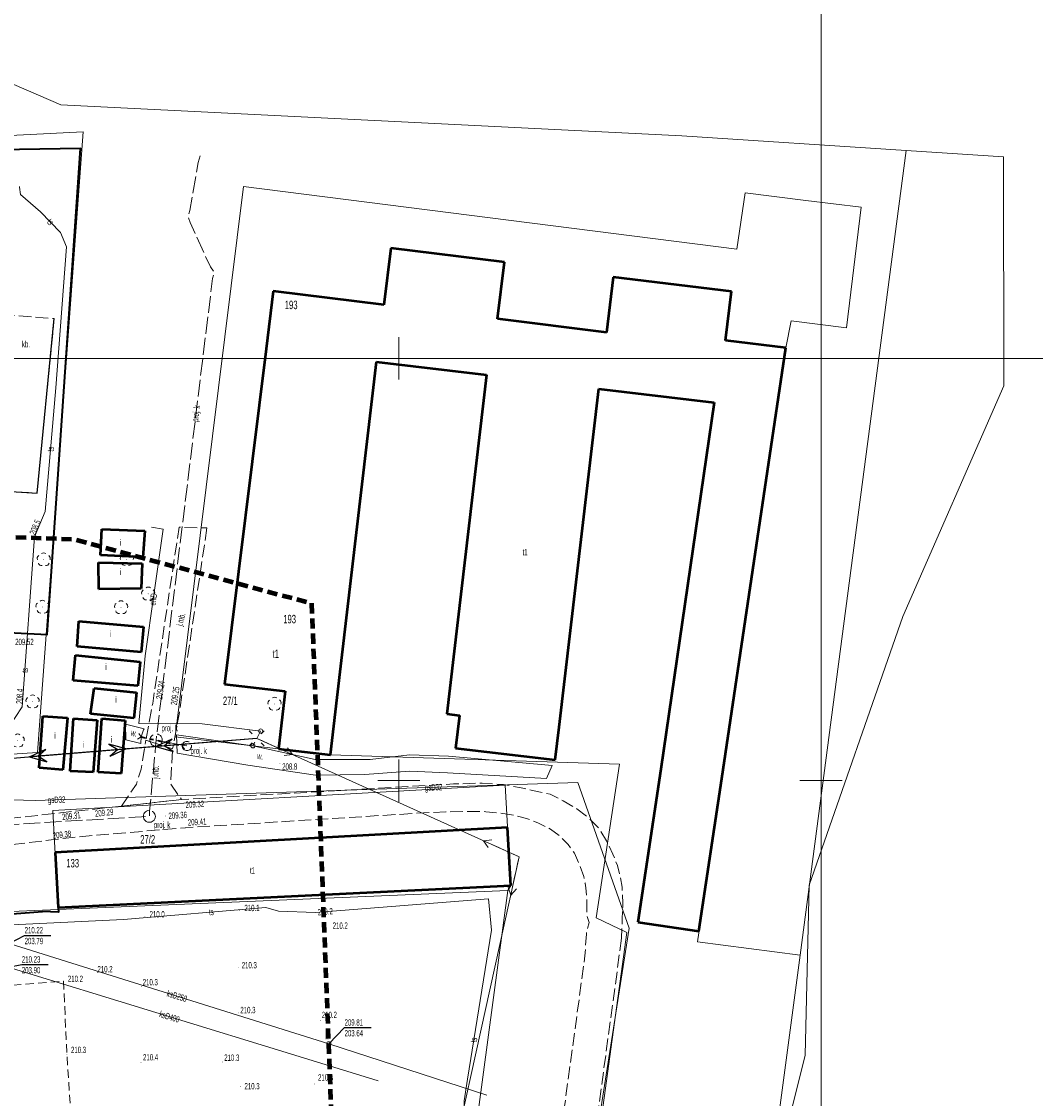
# Model space of a CAD drawing. Header units: metres. Extents: x 7575234 to 29552328, y 2827892 to 11288514.
# Tile 46 of 50: x 7581905 to 7582025, y 5648412 to 5648540. Entities that reach past the tile are written whole.
import ezdxf
from ezdxf.enums import TextEntityAlignment as Align

# ---------------------------------------------------------------- set-up
doc = ezdxf.new("R2010")
doc.units = ezdxf.units.M
for name, pattern in [('1.0_0.5', [1.5, 1, -0.5]), ('1.5_0.5', [2, 1.5, -0.5]), ('219-500', [0]), ('4', [1.8, 1.2, -0.6]), ('egug-500', [0]), ('ib05_500', [1, 0.5, -0.5]), ('mz2.0_0.5', [2.5, 2, -0.5]), ('pe04-500', [0]), ('sm05_500', [1, 0.5, -0.5]), ('suep_wn_500', [0])]:
    doc.linetypes.add(name, pattern=pattern)
for name, color, linetype in [('211-numer działki ewidencyjnej', 7, 'Continuous'), ('218-kontur użytku gruntowego', 7, 'Continuous'), ('219-działka ewidencyjna', 7, 'Continuous'), ('312-budynek ewidencyjny', 7, 'Continuous'), ('312-oznaczenie budynku ewidencyjnego', 7, 'Continuous'), ('312-oznaczenie budynku ewidencyjnego-Atr117', 7, 'Continuous'), ('312-rodzaj budynku i liczba kondygnacji', 7, 'Continuous'), ('drzewo liściaste (punkt)', 7, 'Continuous'), ('jezdnia', 7, 'Continuous'), ('jezdnia-Atr17', 7, 'Continuous'), ('krawężnik', 7, 'Continuous'), ('latarnia na słupie lub maszcie (punkt)', 7, 'Continuous'), ('Obszar opracowania', 7, 'Continuous'), ('obszar utwardzony', 7, 'Continuous'), ('obszar utwardzony-Atr17', 7, 'Continuous'), ('ogrodzenie trwałe', 7, 'Continuous'), ('pikieta naturalna', 7, 'Continuous'), ('pikieta naturalna-Atr2', 7, 'Continuous'), ('pikieta sztuczna', 7, 'Continuous'), ('pikieta sztuczna-Atr2', 7, 'Continuous'), ('plac gier i zabaw', 7, 'Continuous'), ('przepust (linia)', 7, 'Continuous'), ('przepust (linia) - symbol', 7, 'Continuous'), ('przewód elektroenergetyczny (linia)', 7, 'Continuous'), ('przewód elektroenergetyczny (linia)-Atr1', 7, 'Continuous'), ('przewód elektroenergetyczny niskiego napięcia (linia)', 7, 'Continuous'), ('przewód elektroenergetyczny niskiego napięcia (linia) - symbol', 7, 'Continuous'), ('przewód elektroenergetyczny wysokiego napięcia', 7, 'Continuous'), ('przewód gazowy (linia)', 7, 'Continuous'), ('przewód gazowy (linia)-Atr1', 7, 'Continuous'), ('przewód kanalizacyjny', 7, 'Continuous'), ('przewód kanalizacyjny - projektowany lub w budowie (linia) - ob. projektowany', 7, 'Continuous'), ('przewód kanalizacyjny - projektowany lub w budowie (linia) - ob. projektowany-Atr1', 7, 'Continuous'), ('przewód kanalizacyjny-Atr1', 7, 'Continuous'), ('przewód telekomunikacyjny podziemny', 7, 'Continuous'), ('przewód telekomunikacyjny podziemny-Atr1', 7, 'Continuous'), ('punkt o określonej wysokości (sieć kanalizacyjna)', 7, 'Continuous'), ('punkt o określonej wysokości (sieć kanalizacyjna)-Atr2', 7, 'Continuous'), ('punkt o określonej wysokości (sieć kanalizacyjna)-Atr3', 7, 'Continuous'), ('punkt wysokościowy naturalny', 7, 'Continuous'), ('punkt wysokościowy naturalny-Atr2', 7, 'Continuous'), ('punkt wysokościowy sztuczny', 7, 'Continuous'), ('punkt wysokościowy sztuczny-Atr2', 7, 'Continuous'), ('rzędna', 7, 'Continuous'), ('rzędna-Atr2', 7, 'Continuous'), ('rzędna-Atr3', 7, 'Continuous'), ('rów przydrożny (powierzchnia)', 7, 'Continuous'), ('rów przydrożny (powierzchnia)-Atr17', 7, 'Continuous'), ('studzienka okrągła - przewód kanalizacyjny (punkt)', 7, 'Continuous'), ('studzienka okrągła - przewód kanalizacyjny (punkt)-Atr17', 7, 'Continuous'), ('słup łączony (linia)', 7, 'Continuous'), ('słup łączony (linia) - symbol', 7, 'Continuous'), ('urządzenie techniczne projektowane lub w budowie (sieć kanalizacyjna) - powierzchnia - ob. projektowany', 7, 'Continuous'), ('urządzenie techniczne projektowane lub w budowie (sieć kanalizacyjna) - powierzchnia - ob. projektowany-Atr17', 7, 'Continuous'), ('Wstawianie ramki sekcyjnej z opisem', 7, 'Continuous')]:
    doc.layers.add(name, color=color, linetype=linetype)
doc.styles.get("Standard").update_dxf_attribs({"font": 'ARIALN.TTF'})
doc.linetypes.add('902-500', pattern='A,3.75,0,[1,ksztalty.shx,S=0.5,R=0,X=0,Y=0],3.75', length=7.5)

# ---------------------------------------------------------------- blocks, each defined once
blk = doc.blocks.new('OP021')
at = {"linetype": 'Continuous', "lineweight": 13}
h = blk.add_hatch(color=0, dxfattribs=at)
edge = h.paths.add_edge_path()
edge.add_arc((0, 0), 0.05, 0, 360)
at = {"color": 0, "linetype": 'Continuous', "lineweight": 13}
for centre, start, end in [((-0.38, 0.124), 121.308, 202.548), ((0, 0.4), 49.272, 130.728), ((0.38, 0.124), 337.452, 58.692), ((-0.235, -0.324), 193.221, 274.871), ((0.235, -0.324), 265.129, 346.779)]:
    blk.add_arc(centre, 0.4, start, end, dxfattribs=at)
blk = doc.blocks.new('PW01')
at = {"linetype": 'Continuous', "lineweight": 13}
h = blk.add_hatch(color=0, dxfattribs=at)
edge = h.paths.add_edge_path()
edge.add_arc((0, 0), 0.045, 0, 360)
blk = doc.blocks.new('PW02')
at = {"linetype": 'Continuous', "lineweight": 13}
h = blk.add_hatch(color=0, dxfattribs=at)
edge = h.paths.add_edge_path()
edge.add_arc((0, 0), 0.045, 0, 360)
blk = doc.blocks.new('SM011')
at = {"color": 0, "linetype": 'Continuous', "lineweight": 13}
for p, q in [((-0.53, 0.531), (-0.883, 0.884)), ((0.531, 0.531), (0.884, 0.884)), ((-0.53, -0.53), (-0.883, -0.883)), ((0.531, -0.53), (0.884, -0.883))]:
    blk.add_line(p, q, dxfattribs=at)
blk = doc.blocks.new('US15')
at = {"color": 0, "linetype": 'Continuous', "lineweight": 13}
blk.add_circle((0, 0), 0.25, dxfattribs=at)
blk = doc.blocks.new('SM05')
at = {"color": 0, "linetype": 'Continuous', "lineweight": 13}
blk.add_circle((0, 0), 0.25, dxfattribs=at)
blk = doc.blocks.new('PE04')
at = {"color": 0, "linetype": 'Continuous', "lineweight": 13}
for p, q in [((0.65, 0), (0, 0)), ((0.65, 0), (1.65, 0)), ((1.65, 0), (2.65, 0)), ((2.65, 0), (3.65, 0)), ((3.65, 0), (4.65, 0)), ((4.65, 0), (3.784, 0.5)), ((4.65, 0), (3.784, -0.5)), ((4.65, 0), (5, 0))]:
    blk.add_line(p, q, dxfattribs=at)
blk = doc.blocks.new('SUEP3')
at = {"color": 0, "linetype": 'Continuous'}
for p, q in [((0, 0), (12.003, 0)), ((12.003, 0), (10.003, 0.75)), ((10.003, 0.75), (11.003, 0)), ((12.003, 0), (10.003, -0.75)), ((11.003, 0), (10.003, -0.75)), ((12.003, 0), (27.003, 0)), ((27.003, 0), (25.003, 0.75)), ((25.003, 0.75), (26.003, 0)), ((27.003, 0), (25.003, -0.75)), ((26.003, 0), (25.003, -0.75))]:
    blk.add_line(p, q, dxfattribs=at)
blk = doc.blocks.new('IB05')
at = {"color": 0, "linetype": 'Continuous', "lineweight": 13}
for q in [(0.354, 0.354), (0.354, -0.354)]:
    blk.add_line((0, 0), q, dxfattribs=at)

msp = doc.modelspace()

# ---------------------------------------------------------------- linework, layer by layer
at = {"layer": '218-kontur użytku gruntowego', "color": 3, "linetype": 'egug-500', "lineweight": 18, "flags": 128}
for points in [[(7581909.97, 5648530.02), (7581897.34, 5648535.5)], [(7581983.52, 5648526.38), (7581909.97, 5648530.02)], [(7582010.09, 5648524.62), (7581983.52, 5648526.38)], [(7582021.58, 5648523.87), (7582010.09, 5648524.62)], [(7582021.62, 5648496.75), (7582021.58, 5648523.87)], [(7582009.69, 5648469.44), (7582021.62, 5648496.75)], [(7581998.6, 5648437.61), (7582009.69, 5648469.44)], [(7581998.12, 5648417.5), (7581998.6, 5648437.61)], [(7581995.43, 5648406.71), (7581998.12, 5648417.5)]]:
    msp.add_lwpolyline(points, dxfattribs=at)
at = {"layer": '219-działka ewidencyjna', "color": 3, "linetype": '219-500', "lineweight": 18, "flags": 128}
for points in [[(7581909.97, 5648530.02), (7581897.34, 5648535.5)], [(7581983.52, 5648526.38), (7581909.97, 5648530.02)], [(7581912.64, 5648526.82), (7581859.2, 5648524.14)], [(7581912.64, 5648526.82), (7581907.23, 5648453.34)], [(7581983.52, 5648526.38), (7582010.09, 5648524.62)], [(7581997.51, 5648429.31), (7582010.09, 5648524.62)], [(7581931.6, 5648520.35), (7581923.54, 5648455.2)], [(7581990.02, 5648512.94), (7581931.6, 5648520.35)], [(7581990.02, 5648512.94), (7581991.02, 5648519.62)], [(7581998.21, 5648518.72), (7581991.02, 5648519.62)], [(7581998.21, 5648518.72), (7582004.76, 5648517.92)], [(7582002.99, 5648503.62), (7582004.76, 5648517.92)], [(7581996.44, 5648504.44), (7581995.84, 5648501.27)], [(7581996.44, 5648504.44), (7582002.99, 5648503.62)], [(7581995.84, 5648501.27), (7581985.35, 5648430.92)], [(7581935.74, 5648453.78), (7581923.54, 5648455.2)], [(7581907.23, 5648453.34), (7581853.41, 5648449.8)], [(7581941.92, 5648453.05), (7581935.74, 5648453.78)], [(7581941.92, 5648453.05), (7581976.12, 5648451.95)], [(7581973.35, 5648433.76), (7581976.12, 5648451.95)], [(7581962.61, 5648449.45), (7581909.03, 5648446.46)], [(7581962.61, 5648449.45), (7581963.27, 5648437.57)], [(7581909.03, 5648446.46), (7581909.68, 5648434.72)], [(7581963.27, 5648437.57), (7581962.9, 5648436.99)], [(7581909.68, 5648434.72), (7581962.9, 5648436.99)], [(7581962.9, 5648436.99), (7581946.57, 5648314.96)], [(7581844.1, 5648431.93), (7581909.68, 5648434.72)], [(7581977, 5648432.02), (7581973.35, 5648433.76)], [(7581973.93, 5648409.54), (7581977, 5648432.02)], [(7581997.51, 5648429.31), (7581985.35, 5648430.92)], [(7581994.54, 5648406.82), (7581997.51, 5648429.31)]]:
    msp.add_lwpolyline(points, dxfattribs=at)
at = {"layer": '312-budynek ewidencyjny', "color": 7, "linetype": 'Continuous', "lineweight": 50, "flags": 128}
for points in [[(7581949.07, 5648513.05), (7581948.24, 5648506.35)], [(7581962.51, 5648511.39), (7581949.07, 5648513.05)], [(7581961.69, 5648504.68), (7581962.51, 5648511.39)], [(7581975.4, 5648509.64), (7581974.6, 5648503.09)], [(7581989.4, 5648507.92), (7581975.4, 5648509.64)], [(7581935.13, 5648507.97), (7581934.29, 5648501.12)], [(7581948.24, 5648506.35), (7581935.13, 5648507.97)], [(7581988.68, 5648502.11), (7581989.4, 5648507.92)], [(7581974.6, 5648503.09), (7581961.69, 5648504.68)], [(7581995.84, 5648501.27), (7581988.68, 5648502.11)], [(7581991.91, 5648474.95), (7581995.84, 5648501.27)], [(7581934.29, 5648501.12), (7581929.38, 5648461.42)], [(7581942.71, 5648459.86), (7581947.37, 5648499.6)], [(7581947.37, 5648499.6), (7581960.38, 5648498.07)], [(7581960.38, 5648498.07), (7581955.68, 5648457.89)], [(7581968.99, 5648456.34), (7581973.67, 5648496.39)], [(7581973.67, 5648496.39), (7581987.33, 5648494.79)], [(7581987.33, 5648494.79), (7581981.02, 5648451.34)], [(7581914.69, 5648476.71), (7581914.84, 5648479.79)], [(7581914.84, 5648479.79), (7581919.92, 5648479.58)], [(7581919.92, 5648479.58), (7581919.71, 5648476.45)], [(7581914.43, 5648475.82), (7581919.61, 5648475.72)], [(7581914.47, 5648472.69), (7581914.43, 5648475.82)], [(7581919.71, 5648476.45), (7581914.69, 5648476.71)], [(7581919.61, 5648475.72), (7581919.5, 5648472.75)], [(7581988.24, 5648450.26), (7581991.91, 5648474.95)], [(7581919.5, 5648472.75), (7581914.47, 5648472.69)], [(7581911.92, 5648465.89), (7581912.12, 5648468.88)], [(7581912.12, 5648468.88), (7581919.76, 5648468.21)], [(7581919.76, 5648468.21), (7581919.5, 5648465.22)], [(7581919.5, 5648465.22), (7581911.92, 5648465.89)], [(7581911.43, 5648461.85), (7581911.73, 5648464.84)], [(7581911.73, 5648464.84), (7581919.37, 5648464.08)], [(7581919.37, 5648464.08), (7581919.09, 5648461.21)], [(7581919.09, 5648461.21), (7581911.43, 5648461.85)], [(7581913.48, 5648457.92), (7581913.93, 5648460.96)], [(7581913.93, 5648460.96), (7581918.95, 5648460.45)], [(7581929.38, 5648461.42), (7581936.53, 5648460.58)], [(7581936.53, 5648460.58), (7581935.74, 5648453.78)], [(7581918.95, 5648460.45), (7581918.63, 5648457.39)], [(7581941.92, 5648453.05), (7581942.71, 5648459.86)], [(7581918.63, 5648457.39), (7581913.48, 5648457.92)], [(7581907.41, 5648451.52), (7581907.86, 5648457.65)], [(7581907.86, 5648457.65), (7581910.76, 5648457.42)], [(7581910.76, 5648457.42), (7581910.24, 5648451.26)], [(7581911.08, 5648451.13), (7581911.47, 5648457.36)], [(7581911.47, 5648457.36), (7581914.27, 5648457.17)], [(7581914.27, 5648457.17), (7581913.82, 5648450.98)], [(7581914.4, 5648451.01), (7581914.82, 5648457.36)], [(7581914.82, 5648457.36), (7581917.6, 5648457.12)], [(7581917.6, 5648457.12), (7581917.11, 5648450.83)], [(7581955.68, 5648457.89), (7581957.17, 5648457.71)], [(7581957.17, 5648457.71), (7581956.71, 5648453.84)], [(7581968.53, 5648452.45), (7581968.99, 5648456.34)], [(7581935.74, 5648453.78), (7581941.92, 5648453.05)], [(7581956.71, 5648453.84), (7581968.53, 5648452.45)], [(7581910.24, 5648451.26), (7581907.41, 5648451.52)], [(7581913.82, 5648450.98), (7581911.08, 5648451.13)], [(7581917.11, 5648450.83), (7581914.4, 5648451.01)], [(7581981.02, 5648451.34), (7581978.32, 5648433.23)], [(7581985.54, 5648432.16), (7581988.24, 5648450.26)], [(7581962.88, 5648444.46), (7581909.31, 5648441.47)], [(7581963.27, 5648437.57), (7581962.88, 5648444.46)], [(7581909.31, 5648441.47), (7581909.67, 5648434.98)], [(7581909.67, 5648434.98), (7581963.27, 5648437.57)], [(7581978.32, 5648433.23), (7581985.54, 5648432.16)]]:
    msp.add_lwpolyline(points, dxfattribs=at)
at = {"layer": 'jezdnia', "color": 7, "linetype": '1.5_0.5', "lineweight": 18, "flags": 128}
for points in [[(7581927.29, 5648479.92), (7581924.02, 5648458.07), (7581923.22, 5648453.75), (7581920.05, 5648454.79), (7581920.86, 5648459.13), (7581923.99, 5648480.01)], [(7581917.16, 5648446.97), (7581918.93, 5648449.57), (7581919.48, 5648451.37), (7581920.05, 5648454.79), (7581923.22, 5648453.75), (7581923, 5648449.56), (7581924.28, 5648447.76)], [(7581976.38, 5648431.33), (7581969.84, 5648383.16), (7581964.28, 5648342.33), (7581964.03, 5648340.78), (7581963.7, 5648338.55), (7581963.33, 5648336.94), (7581962.85, 5648335.6), (7581962.35, 5648334.28), (7581961.77, 5648333.02), (7581961.12, 5648331.73), (7581960.48, 5648330.52), (7581959.65, 5648329.09), (7581958.96, 5648328.17), (7581958.24, 5648327.16), (7581957.33, 5648325.94), (7581956.36, 5648324.78), (7581955.54, 5648323.71), (7581954.87, 5648322.84), (7581954.32, 5648322.12), (7581953.83, 5648321.36), (7581953.29, 5648320.64), (7581952.77, 5648319.77), (7581952.28, 5648318.82), (7581951.65, 5648317.38), (7581948.01, 5648318.74), (7581948.88, 5648320.89), (7581949.79, 5648322.44), (7581950.86, 5648324.06), (7581952.67, 5648326.67), (7581954.29, 5648328.67), (7581955.75, 5648330.71), (7581956.95, 5648332.45), (7581957.65, 5648333.63), (7581958.79, 5648336.15), (7581959.15, 5648337.15), (7581959.37, 5648338.04), (7581959.59, 5648338.88), (7581959.72, 5648339.69), (7581959.96, 5648341.01), (7581965.85, 5648383.67), (7581972.04, 5648429.23), (7581972.21, 5648431.8), (7581972.26, 5648432.26), (7581972.53, 5648433.19), (7581972.26, 5648434.06), (7581972.27, 5648435.84), (7581972.15, 5648437.3), (7581972.05, 5648437.86), (7581971.89, 5648438.63), (7581971.38, 5648440.09), (7581970.79, 5648441.39), (7581970.06, 5648442.45), (7581969.17, 5648443.34), (7581967.98, 5648444.26), (7581966.48, 5648444.98), (7581965.13, 5648445.52), (7581963.74, 5648445.89), (7581961.99, 5648446.16), (7581960.3, 5648446.32), (7581958.13, 5648446.35), (7581955.58, 5648446.29), (7581952.94, 5648446.18), (7581924.73, 5648444.42), (7581912.58, 5648443.39), (7581908.83, 5648442.98), (7581899.28, 5648441.8), (7581895.99, 5648441.36), (7581882.89, 5648439.59), (7581877.85, 5648438.83), (7581870.08, 5648437.37), (7581864.42, 5648435.91), (7581861, 5648435.09), (7581857.66, 5648434.32), (7581855.54, 5648434.2), (7581853.04, 5648432.93), (7581852.2, 5648432.86), (7581849.49, 5648433.03), (7581847.37, 5648434.38), (7581844.67, 5648435.02), (7581847.98, 5648436.96), (7581850.87, 5648438.9), (7581852.32, 5648440.56), (7581853.16, 5648442.31), (7581853.66, 5648444.99), (7581854.06, 5648448.13), (7581859.7, 5648448.55), (7581868.61, 5648447.79), (7581869.23, 5648444.58), (7581869.89, 5648440.7), (7581873.16, 5648441.21), (7581879.21, 5648442.26), (7581893.67, 5648444.17), (7581899.88, 5648445.06), (7581909.94, 5648446.18), (7581917.16, 5648446.97), (7581924.28, 5648447.76), (7581956.46, 5648449.6), (7581959.89, 5648449.7), (7581962.38, 5648449.53), (7581964.47, 5648449.15), (7581966.38, 5648448.72), (7581967.94, 5648448.38), (7581969.45, 5648447.59), (7581971.09, 5648446.67), (7581972.52, 5648445.54), (7581973.68, 5648444.37), (7581974.59, 5648442.88), (7581975.36, 5648441.27), (7581975.88, 5648439.96), (7581976.2, 5648438.75), (7581976.43, 5648437.37), (7581976.54, 5648435.47), (7581976.45, 5648433.64)]]:
    msp.add_lwpolyline(points, close=True, dxfattribs=at)
at = {"layer": 'krawężnik', "color": 7, "linetype": 'Continuous', "lineweight": 25, "flags": 128}
msp.add_lwpolyline([(7581895.41, 5648484.79), (7581907.17, 5648484.04), (7581909.2, 5648504.72)], dxfattribs=at)
at = {"layer": 'Obszar opracowania', "color": 132, "linetype": '4', "lineweight": 200, "flags": 128}
msp.add_lwpolyline([(7581939.67, 5648471), (7581942.98, 5648384.88), (7581943.37, 5648374.43), (7581821.23, 5648356.38), (7581809.75, 5648391.67), (7581795.38, 5648455.75), (7581838.4, 5648481.23), (7581911.52, 5648478.59)], close=True, dxfattribs=at)
at = {"layer": 'obszar utwardzony', "color": 7, "linetype": '1.5_0.5', "lineweight": 18, "flags": 128}
msp.add_lwpolyline([(7581880.87, 5648512.8), (7581880.52, 5648507.91), (7581881.41, 5648506.78), (7581883.44, 5648506.63), (7581907.89, 5648504.82), (7581909.2, 5648504.72), (7581907.17, 5648484.04), (7581895.41, 5648484.79), (7581883.41, 5648485.7), (7581869.2, 5648486.79), (7581867.26, 5648486.15), (7581866.56, 5648485.47), (7581866.11, 5648484.4), (7581864.77, 5648466.44), (7581864.88, 5648465.3), (7581865.18, 5648464.25), (7581865.72, 5648463.18), (7581866.61, 5648462.25), (7581867.62, 5648461.52), (7581868.45, 5648461.19), (7581869.55, 5648460.98), (7581869.85, 5648466.02), (7581894.56, 5648464.14), (7581894.3, 5648459.23), (7581899.44, 5648458.84), (7581898.96, 5648454.29), (7581891.15, 5648453.83), (7581869.08, 5648455.45), (7581868.07, 5648455.28), (7581867.19, 5648454.78), (7581866.39, 5648453.79), (7581866.18, 5648453.07), (7581866.11, 5648452.28), (7581866.25, 5648451.25), (7581866.59, 5648450.29), (7581867.07, 5648449.43), (7581867.69, 5648448.62), (7581868.61, 5648447.79), (7581859.7, 5648448.55), (7581860.62, 5648449.71), (7581860.95, 5648450.5), (7581861.1, 5648451.21), (7581859.6, 5648463.56), (7581859.56, 5648464.49), (7581859.68, 5648466.92), (7581859.81, 5648469.03), (7581862.29, 5648500.41), (7581862.19, 5648501.23), (7581861.79, 5648501.76), (7581861.33, 5648502), (7581860.5, 5648502.15), (7581859.43, 5648502.04), (7581857.92, 5648501.39), (7581856.04, 5648499.21), (7581857.18, 5648513.61), (7581858.32, 5648511.08), (7581859.9, 5648509.19), (7581860.88, 5648508.33), (7581861.78, 5648508.27), (7581862.41, 5648508.53), (7581862.92, 5648509.01), (7581863.37, 5648514.08)], close=True, dxfattribs=at)
at = {"layer": 'ogrodzenie trwałe', "color": 7, "linetype": '902-500', "lineweight": 35, "flags": 128}
for points in [[(7581903, 5648467.57), (7581908.35, 5648467.32), (7581912.3, 5648524.88), (7581859.28, 5648523.98), (7581858.42, 5648513.48), (7581860.03, 5648511.47), (7581859.81, 5648508.46)], [(7581909.67, 5648434.98), (7581909.7, 5648434.4), (7581907.82, 5648434.48)], [(7581840.78, 5648430.46), (7581842.1, 5648431), (7581851.32, 5648431.86), (7581863.41, 5648432.36), (7581869.35, 5648432.65), (7581882.97, 5648433.18), (7581891.81, 5648433.29), (7581907.82, 5648434.48)]]:
    msp.add_lwpolyline(points, dxfattribs=at)
at = {"layer": 'plac gier i zabaw', "color": 7, "linetype": '1.0_0.5', "lineweight": 18, "flags": 128}
msp.add_lwpolyline([(7581890.85, 5648424.59), (7581900.02, 5648425.46), (7581910.31, 5648426.24), (7581910.7, 5648417.57), (7581911.64, 5648403.65), (7581892.66, 5648402.44), (7581891.67, 5648410.82), (7581891.07, 5648422.17)], close=True, dxfattribs=at)
at = {"layer": 'przepust (linia)', "color": 7, "linetype": 'ib05_500', "lineweight": 35, "flags": 128}
msp.add_lwpolyline([(7581919.5, 5648455.17), (7581924.37, 5648454.13)], dxfattribs=at)
at = {"layer": 'przewód elektroenergetyczny (linia)', "color": 1, "linetype": 'Continuous', "lineweight": 18, "flags": 128}
msp.add_lwpolyline([(7581920.73, 5648480.03), (7581922.09, 5648479.79), (7581919.97, 5648464.77), (7581919.22, 5648456.77), (7581926.7, 5648456.73), (7581933.64, 5648455.87), (7581933.18, 5648455)], dxfattribs=at)
at = {"layer": 'przewód elektroenergetyczny niskiego napięcia (linia)', "color": 1, "linetype": 'pe04-500', "lineweight": 18, "flags": 128}
for points in [[(7581964.25, 5648440.97), (7581933.18, 5648455)], [(7581933.18, 5648455), (7581964.25, 5648440.97)], [(7581956.26, 5648404.8), (7581964.25, 5648440.97)]]:
    msp.add_lwpolyline(points, dxfattribs=at)
at = {"layer": 'przewód elektroenergetyczny wysokiego napięcia', "color": 1, "linetype": 'suep_wn_500', "lineweight": 18, "flags": 128}
msp.add_lwpolyline([(7581933.18, 5648455), (7581890.81, 5648451.56)], dxfattribs=at)
at = {"layer": 'przewód gazowy (linia)', "color": 40, "linetype": 'Continuous', "lineweight": 18, "flags": 128}
msp.add_lwpolyline([(7581969.57, 5648383.41), (7581977.29, 5648432.52), (7581971.19, 5648449.77), (7581906.94, 5648447.65), (7581899.93, 5648447.86)], dxfattribs=at)
at = {"layer": 'przewód kanalizacyjny', "color": 34, "linetype": 'Continuous', "lineweight": 18, "flags": 128}
for points in [[(7581864.65, 5648440.03), (7581903.75, 5648427.89), (7581938.71, 5648417.15), (7581947.55, 5648414.43)], [(7581892.15, 5648434.12), (7581903.85, 5648430.72), (7581941.71, 5648418.83), (7581960.41, 5648412.73)]]:
    msp.add_lwpolyline(points, dxfattribs=at)
at = {"layer": 'przewód kanalizacyjny - projektowany lub w budowie (linia) - ob. projektowany', "color": 34, "linetype": 'mz2.0_0.5', "lineweight": 18, "flags": 128}
for points in [[(7581926.48, 5648524), (7581926.24, 5648523.22), (7581925.25, 5648517.53), (7581925.05, 5648516.78), (7581925.29, 5648516.1), (7581927.69, 5648510.83), (7581928.13, 5648510.23), (7581927.95, 5648509.48), (7581921.35, 5648455.53), (7581921.27, 5648454.79), (7581921.21, 5648454.09), (7581920.49, 5648446.37), (7581920.47, 5648445.76), (7581919.54, 5648445.71), (7581883.14, 5648443.56), (7581882.38, 5648443.41), (7581881.68, 5648443.28), (7581841.41, 5648437.51), (7581840.67, 5648437.35)], [(7581924.91, 5648454.1), (7581924.37, 5648454.21), (7581922.04, 5648454.67), (7581921.27, 5648454.79)]]:
    msp.add_lwpolyline(points, dxfattribs=at)
at = {"layer": 'przewód telekomunikacyjny podziemny', "color": 30, "linetype": 'Continuous', "lineweight": 18, "flags": 128}
for points in [[(7581905.09, 5648520.35), (7581905.1, 5648520.28), (7581905.19, 5648519.42), (7581907.58, 5648517.37), (7581909.96, 5648514.92), (7581910.67, 5648513.23), (7581909.39, 5648496.5), (7581908.14, 5648481.87), (7581906.85, 5648478.87), (7581905.41, 5648458.74), (7581902.93, 5648454.95), (7581900.55, 5648454.13), (7581889.66, 5648453.4), (7581889.24, 5648453.23)], [(7581891.77, 5648432.31), (7581917.41, 5648433.54), (7581934.24, 5648434.98), (7581935.76, 5648434.55), (7581940.13, 5648434.39), (7581960.61, 5648435.98), (7581960.96, 5648432.3), (7581958.14, 5648414.63), (7581957.74, 5648412.09), (7581957.78, 5648404.25), (7581955.94, 5648395.71), (7581953.54, 5648378.78), (7581950.74, 5648368.42), (7581949.07, 5648347.48), (7581946.71, 5648338.27), (7581946.57, 5648337.73), (7581943.94, 5648322.63), (7581934.41, 5648322.64), (7581907.68, 5648321.57), (7581863.33, 5648320.48)]]:
    msp.add_lwpolyline(points, dxfattribs=at)
at = {"layer": 'punkt o określonej wysokości (sieć kanalizacyjna)-Atr2', "color": 34, "flags": 128}
msp.add_lwpolyline([(7581941.71, 5648418.83), (7581943.58, 5648420.75), (7581946.721, 5648420.75)], dxfattribs=at)
at = {"layer": 'rzędna-Atr2', "color": 34, "flags": 128}
for points in [[(7581903.85, 5648430.72), (7581905.7, 5648431.67), (7581908.809, 5648431.67)], [(7581903.75, 5648427.89), (7581905.37, 5648428.22), (7581908.474, 5648428.22)]]:
    msp.add_lwpolyline(points, dxfattribs=at)
at = {"layer": 'rów przydrożny (powierzchnia)', "color": 7, "linetype": 'Continuous', "lineweight": 18, "flags": 128}
for points in [[(7581919.47, 5648454.38), (7581917.68, 5648454.82), (7581917.66, 5648456.68), (7581919.85, 5648456.15), (7581919.78, 5648456), (7581919.5, 5648455.17)], [(7581967.5, 5648450.24), (7581955.77, 5648450.93), (7581951.25, 5648451.11), (7581945.99, 5648450.72), (7581940.12, 5648450.65), (7581932.14, 5648451.83), (7581923.76, 5648453.26), (7581923.68, 5648455.44), (7581924.24, 5648455.33), (7581932.72, 5648454.12), (7581940.11, 5648452.5), (7581946.62, 5648452.5), (7581951.26, 5648453.05), (7581955.88, 5648452.89), (7581968.17, 5648451.8)]]:
    msp.add_lwpolyline(points, close=True, dxfattribs=at)
at = {"layer": 'słup łączony (linia)', "color": 7, "linetype": 'sm05_500', "lineweight": 18, "flags": 128}
msp.add_lwpolyline([(7581932.72, 5648454.12), (7581933.64, 5648455.87)], dxfattribs=at)
at = {"layer": 'urządzenie techniczne projektowane lub w budowie (sieć kanalizacyjna) - powierzchnia - ob. projektowany', "color": 34, "linetype": 'mz2.0_0.5', "lineweight": 18, "flags": 128}
for points in [[(7581921.34, 5648454.06), (7581921.19, 5648454.06), (7581921.04, 5648454.09), (7581920.9, 5648454.16), (7581920.77, 5648454.25), (7581920.67, 5648454.36), (7581920.6, 5648454.5), (7581920.55, 5648454.64), (7581920.54, 5648454.8), (7581920.55, 5648454.95), (7581920.6, 5648455.09), (7581920.68, 5648455.23), (7581920.78, 5648455.34), (7581920.91, 5648455.43), (7581921.05, 5648455.49), (7581921.2, 5648455.52), (7581921.35, 5648455.52), (7581921.5, 5648455.49), (7581921.64, 5648455.42), (7581921.77, 5648455.33), (7581921.87, 5648455.22), (7581921.94, 5648455.08), (7581921.99, 5648454.94), (7581922, 5648454.78), (7581921.99, 5648454.63), (7581921.94, 5648454.49), (7581921.86, 5648454.35), (7581921.76, 5648454.24), (7581921.63, 5648454.15), (7581921.49, 5648454.09)], [(7581924.92, 5648453.55), (7581924.81, 5648453.56), (7581924.7, 5648453.59), (7581924.59, 5648453.65), (7581924.51, 5648453.72), (7581924.44, 5648453.82), (7581924.39, 5648453.92), (7581924.36, 5648454.03), (7581924.36, 5648454.15), (7581924.38, 5648454.26), (7581924.43, 5648454.37), (7581924.49, 5648454.46), (7581924.58, 5648454.54), (7581924.68, 5648454.6), (7581924.79, 5648454.64), (7581924.9, 5648454.65), (7581925.01, 5648454.64), (7581925.12, 5648454.61), (7581925.23, 5648454.55), (7581925.31, 5648454.48), (7581925.38, 5648454.38), (7581925.43, 5648454.28), (7581925.46, 5648454.17), (7581925.46, 5648454.05), (7581925.44, 5648453.94), (7581925.39, 5648453.83), (7581925.33, 5648453.74), (7581925.24, 5648453.66), (7581925.14, 5648453.6), (7581925.03, 5648453.56)], [(7581920.38, 5648445.06), (7581920.24, 5648445.09), (7581920.1, 5648445.16), (7581919.99, 5648445.25), (7581919.89, 5648445.36), (7581919.82, 5648445.49), (7581919.78, 5648445.63), (7581919.76, 5648445.78), (7581919.78, 5648445.92), (7581919.83, 5648446.06), (7581919.91, 5648446.19), (7581920.01, 5648446.3), (7581920.13, 5648446.38), (7581920.27, 5648446.44), (7581920.41, 5648446.46), (7581920.56, 5648446.46), (7581920.7, 5648446.43), (7581920.84, 5648446.36), (7581920.95, 5648446.27), (7581921.05, 5648446.16), (7581921.12, 5648446.03), (7581921.16, 5648445.89), (7581921.18, 5648445.74), (7581921.16, 5648445.6), (7581921.11, 5648445.46), (7581921.03, 5648445.33), (7581920.93, 5648445.22), (7581920.81, 5648445.14), (7581920.67, 5648445.08), (7581920.53, 5648445.06)]]:
    msp.add_lwpolyline(points, close=True, dxfattribs=at)
at = {"layer": 'Wstawianie ramki sekcyjnej z opisem', "color": 7, "linetype": 'Continuous', "lineweight": 13, "flags": 128}
for points in [[(7581600, 5648500), (7582000, 5648500), (7582000, 5648750), (7581600, 5648750)], [(7582000, 5648500), (7582400, 5648500), (7582400, 5648750), (7582000, 5648750)], [(7581600, 5648250), (7582000, 5648250), (7582000, 5648500), (7581600, 5648500)], [(7582000, 5648250), (7582400, 5648250), (7582400, 5648500), (7582000, 5648500)]]:
    msp.add_lwpolyline(points, close=True, dxfattribs=at)
for points in [[(7581950, 5648500), (7581950, 5648502.5)], [(7581950, 5648497.5), (7581950, 5648502.5)], [(7582000, 5648500), (7582000, 5648502.5)], [(7582000, 5648500), (7582000, 5648502.5)], [(7581947.5, 5648500), (7581952.5, 5648500)], [(7581947.5, 5648500), (7581952.5, 5648500)], [(7581947.5, 5648500), (7581952.5, 5648500)], [(7581950, 5648497.5), (7581950, 5648500)], [(7581997.5, 5648500), (7582000, 5648500)], [(7581997.5, 5648500), (7582000, 5648500)], [(7582000, 5648497.5), (7582000, 5648500)], [(7582000, 5648500), (7582002.5, 5648500)], [(7582000, 5648497.5), (7582000, 5648500)], [(7582000, 5648500), (7582002.5, 5648500)], [(7581950, 5648447.5), (7581950, 5648452.5)], [(7581950, 5648447.5), (7581950, 5648452.5)], [(7582000, 5648447.5), (7582000, 5648452.5)], [(7582000, 5648447.5), (7582000, 5648452.5)], [(7581947.5, 5648450), (7581952.5, 5648450)], [(7581947.5, 5648450), (7581952.5, 5648450)], [(7581997.5, 5648450), (7582000, 5648450)], [(7582000, 5648450), (7582002.5, 5648450)]]:
    msp.add_lwpolyline(points, dxfattribs=at)

# ---------------------------------------------------------------- block references
at = {"layer": 'drzewo liściaste (punkt)', "color": 94, "linetype": 'Continuous', "lineweight": 13, "rotation": 0.06699999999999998}
for p in [(7581917.79, 5648476.21), (7581917.12, 5648470.51), (7581935.29, 5648459.08)]:
    msp.add_blockref('OP021', p, dxfattribs=at)
at = {"layer": 'drzewo liściaste (punkt)', "color": 94, "linetype": 'Continuous', "lineweight": 13}
for p in [(7581907.96, 5648476.18), (7581920.33, 5648472.12), (7581907.81, 5648470.56), (7581906.64, 5648459.36), (7581904.88, 5648454.73)]:
    msp.add_blockref('OP021', p, dxfattribs=at)
at = {"layer": 'latarnia na słupie lub maszcie (punkt)', "color": 7, "linetype": 'Continuous', "lineweight": 18}
msp.add_blockref('SM011', (7581933.18, 5648455), dxfattribs=at)
at = {"layer": 'pikieta naturalna', "color": 7, "linetype": 'Continuous', "lineweight": 13}
for p in [(7581919.94, 5648433.94), (7581931.11, 5648434.59), (7581941.41, 5648432.13), (7581931.02, 5648427.85), (7581910.31, 5648426.24), (7581919.54, 5648425.63), (7581930.99, 5648422.49), (7581940.72, 5648421.58), (7581910.7, 5648417.57), (7581919.48, 5648416.58), (7581931.27, 5648413.8), (7581940.04, 5648414.06)]:
    msp.add_blockref('PW01', p, dxfattribs=at)
at = {"layer": 'pikieta sztuczna', "color": 7, "linetype": 'Continuous', "lineweight": 13}
for p in [(7581924.28, 5648447.76), (7581917.16, 5648446.97), (7581909.94, 5648446.18), (7581924.73, 5648444.42), (7581908.83, 5648442.98)]:
    msp.add_blockref('PW01', p, dxfattribs=at)
at = {"layer": 'przepust (linia) - symbol', "color": 7, "linetype": 'Continuous', "lineweight": 35}
for p, rotation in [((7581919.5, 5648455.17), 167.9450000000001), ((7581924.37, 5648454.13), 347.9450000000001)]:
    msp.add_blockref('IB05', p, dxfattribs=dict(at, rotation=rotation))
at = {"layer": 'przewód elektroenergetyczny niskiego napięcia (linia) - symbol', "color": 1, "linetype": 'Continuous', "lineweight": 18}
for p, rotation in [((7581933.18, 5648455), 335.6979999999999), ((7581964.25, 5648440.97), 155.698), ((7581964.25, 5648440.97), 257.543)]:
    msp.add_blockref('PE04', p, dxfattribs=dict(at, rotation=rotation))
at = {"layer": 'przewód elektroenergetyczny wysokiego napięcia', "color": 1, "linetype": 'Continuous', "lineweight": 18}
for p, rotation in [((7581933.18, 5648455), 184.6419999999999), ((7581890.81, 5648451.56), 4.642)]:
    msp.add_blockref('SUEP3', p, dxfattribs=dict(at, rotation=rotation))
at = {"layer": 'punkt o określonej wysokości (sieć kanalizacyjna)', "color": 34, "linetype": 'Continuous', "lineweight": 13}
msp.add_blockref('PW01', (7581941.71, 5648418.83), dxfattribs=at)
at = {"layer": 'punkt wysokościowy naturalny', "color": 7, "linetype": 'Continuous', "lineweight": 13}
for p in [(7581935.93, 5648451.99), (7581914.32, 5648427.29), (7581929.14, 5648416.66)]:
    msp.add_blockref('PW01', p, dxfattribs=at)
at = {"layer": 'punkt wysokościowy sztuczny', "color": 7, "linetype": 'Continuous', "lineweight": 13}
for p in [(7581920.86, 5648459.13), (7581924.02, 5648458.07), (7581922.39, 5648445.81)]:
    msp.add_blockref('PW02', p, dxfattribs=at)
at = {"layer": 'rzędna', "color": 30, "linetype": 'Continuous', "lineweight": 18}
for p in [(7581906.85, 5648478.87), (7581905.41, 5648458.74), (7581940.13, 5648434.39)]:
    msp.add_blockref('PW01', p, dxfattribs=at)
at = {"layer": 'studzienka okrągła - przewód kanalizacyjny (punkt)', "color": 34, "linetype": 'Continuous', "lineweight": 18, "rotation": 0.06699999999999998}
msp.add_blockref('US15', (7581941.71, 5648418.83), dxfattribs=at)
at = {"layer": 'słup łączony (linia) - symbol', "color": 7, "linetype": 'Continuous', "lineweight": 18}
for p in [(7581933.64, 5648455.87), (7581932.72, 5648454.12)]:
    msp.add_blockref('SM05', p, dxfattribs=at)

# ---------------------------------------------------------------- texts
at = {"layer": '211-numer działki ewidencyjnej', "color": 3, "linetype": 'Continuous', "lineweight": 18, "width": 0.79}
for s, p in [('27/1', (7581929.17, 5648458.95)), ('27/2', (7581919.39, 5648442.54))]:
    msp.add_text(s, height=1, dxfattribs=at).set_placement(p)
at = {"layer": '312-oznaczenie budynku ewidencyjnego', "color": 7, "linetype": 'Continuous', "lineweight": 18, "width": 0.79}
for s, p in [('193', (7581936.5, 5648505.84)), ('193', (7581936.32, 5648468.63)), ('133', (7581910.63, 5648439.72))]:
    msp.add_text(s, height=1, dxfattribs=at).set_placement(p)
at = {"layer": '312-oznaczenie budynku ewidencyjnego-Atr117', "color": 7, "width": 0.667}
msp.add_text('i', height=0.75, dxfattribs=at).set_placement((7581916.98, 5648477.82))
for s, p in [('t1', (7581964.95, 5648477.05)), ('i', (7581917.03, 5648474.72)), ('i', (7581915.82, 5648467.37)), ('i', (7581915.34, 5648463.48)), ('i', (7581916.52, 5648459.62)), ('i', (7581909.29, 5648455.35)), ('i', (7581912.63, 5648454.27)), ('i', (7581916, 5648454.86)), ('t1', (7581932.68, 5648439.35))]:
    msp.add_text(s, height=0.75, dxfattribs=at).set_placement(p, align=Align.MIDDLE_CENTER)
at = {"layer": '312-rodzaj budynku i liczba kondygnacji', "color": 7, "linetype": 'Continuous', "lineweight": 18, "width": 0.79}
msp.add_text('t1', height=1, dxfattribs=at).set_placement((7581935.43, 5648465.02), align=Align.MIDDLE_CENTER)
at = {"layer": 'jezdnia-Atr17', "color": 7, "width": 0.667}
for rotation, p in [(75.232, (7581924.36, 5648468.25)), (86.994, (7581921.53, 5648450.21))]:
    msp.add_text('j.mb.', height=0.75, rotation=rotation, dxfattribs=at).set_placement(p)
at = {"layer": 'obszar utwardzony-Atr17', "color": 7, "width": 0.667}
msp.add_text('kb.', height=0.75, dxfattribs=at).set_placement((7581905.38, 5648501.31))
at = {"layer": 'pikieta naturalna-Atr2', "color": 7, "width": 0.667}
for s, p in [('210.1', (7581931.72, 5648434.54)), ('210.0', (7581920.49, 5648433.79)), ('210.2', (7581942.17, 5648432.45)), ('210.3', (7581931.4, 5648427.77)), ('210.2', (7581910.82, 5648426.15)), ('210.3', (7581919.68, 5648425.75)), ('210.3', (7581931.24, 5648422.45)), ('210.2', (7581940.88, 5648421.87)), ('210.3', (7581911.19, 5648417.73)), ('210.4', (7581919.72, 5648416.86)), ('210.3', (7581940.44, 5648414.47)), ('210.3', (7581931.73, 5648413.44))]:
    msp.add_text(s, height=0.75, dxfattribs=at).set_placement(p)
at = {"layer": 'pikieta sztuczna-Atr2', "color": 7, "width": 0.667}
msp.add_text('209.52', height=0.75, dxfattribs=at).set_placement((7581904.58, 5648466.05))
for s, rotation, p in [('209.29', 6.244, (7581914.07, 5648445.7)), ('209.32', 3.272, (7581924.78, 5648446.76)), ('209.31', 6.244, (7581910.18, 5648445.32)), ('209.41', 3.57, (7581925.05, 5648444.66)), ('209.38', 6.24, (7581909.07, 5648443.11))]:
    msp.add_text(s, height=0.75, rotation=rotation, dxfattribs=at).set_placement(p)
at = {"layer": 'przewód elektroenergetyczny (linia)-Atr1', "color": 1, "width": 0.667}
msp.add_text('eND', height=0.75, rotation=81.966, dxfattribs=at).set_placement((7581920.82, 5648470.76), align=Align.MIDDLE_LEFT)
at = {"layer": 'przewód gazowy (linia)-Atr1', "color": 40, "width": 0.667}
for p in [(7581953.08, 5648449.17), (7581908.45, 5648447.7)]:
    msp.add_text('gsD32', height=0.75, rotation=1.89, dxfattribs=at).set_placement(p, align=Align.MIDDLE_LEFT)
at = {"layer": 'przewód kanalizacyjny - projektowany lub w budowie (linia) - ob. projektowany-Atr1', "color": 34, "width": 0.667}
msp.add_text('proj. k', height=0.75, rotation=83.024, dxfattribs=at).set_placement((7581925.87, 5648492.51), align=Align.MIDDLE_LEFT)
at = {"layer": 'przewód kanalizacyjny-Atr1', "color": 34, "width": 0.667}
for s, rotation, p in [('ksD250', 342.565, (7581922.58, 5648424.84)), ('ksD400', 342.922, (7581921.69, 5648422.38))]:
    msp.add_text(s, height=0.75, rotation=rotation, dxfattribs=at).set_placement(p, align=Align.MIDDLE_LEFT)
at = {"layer": 'przewód telekomunikacyjny podziemny-Atr1', "color": 30, "width": 0.667}
for rotation, p in [(314.169, (7581908.55, 5648516.37)), (85.116, (7581908.75, 5648488.98)), (85.908, (7581905.7, 5648462.78)), (4.89, (7581927.52, 5648434.41)), (80.932, (7581958.84, 5648419.01))]:
    msp.add_text('ts', height=0.75, rotation=rotation, dxfattribs=at).set_placement(p, align=Align.MIDDLE_LEFT)
at = {"layer": 'punkt o określonej wysokości (sieć kanalizacyjna)-Atr2', "color": 34, "width": 0.667}
msp.add_text('209.81', height=0.75, dxfattribs=at).set_placement((7581943.58, 5648420.758), align=Align.BOTTOM_LEFT)
at = {"layer": 'punkt o określonej wysokości (sieć kanalizacyjna)-Atr3', "color": 34, "width": 0.667}
msp.add_text('203.64', height=0.75, dxfattribs=at).set_placement((7581943.58, 5648419.482), align=Align.BOTTOM_LEFT)
at = {"layer": 'punkt wysokościowy naturalny-Atr2', "color": 7, "width": 0.667}
for s, p in [('208.8', (7581936.19, 5648451.29)), ('210.2', (7581914.32, 5648427.29)), ('210.3', (7581929.33, 5648416.81))]:
    msp.add_text(s, height=0.75, dxfattribs=at).set_placement(p)
at = {"layer": 'punkt wysokościowy sztuczny-Atr2', "color": 7, "width": 0.667}
for s, rotation, p in [('209.24', 81.475, (7581921.24, 5648459.69)), ('209.25', 81.488, (7581922.98, 5648459.01))]:
    msp.add_text(s, height=0.75, rotation=rotation, dxfattribs=at).set_placement(p, align=Align.TOP_LEFT)
msp.add_text('209.36', height=0.75, rotation=3.669, dxfattribs=at).set_placement((7581922.76, 5648445.45))
at = {"layer": 'rzędna-Atr2', "color": 30, "width": 0.667}
for s, rotation, p in [('208.5', 66.732, (7581906.92, 5648479.03)), ('208.4', 85.908, (7581905.43, 5648459.06))]:
    msp.add_text(s, height=0.75, rotation=rotation, dxfattribs=at).set_placement(p)
msp.add_text('209.2', height=0.75, rotation=4.439, dxfattribs=at).set_placement((7581940.4, 5648434.41), align=Align.MIDDLE_LEFT)
at = {"layer": 'rzędna-Atr2', "color": 34, "width": 0.667}
for s, p in [('210.22', (7581905.7, 5648431.678)), ('210.23', (7581905.37, 5648428.228))]:
    msp.add_text(s, height=0.75, dxfattribs=at).set_placement(p, align=Align.BOTTOM_LEFT)
at = {"layer": 'rzędna-Atr3', "color": 34, "width": 0.667}
for s, p in [('203.79', (7581905.7, 5648430.402)), ('203.90', (7581905.37, 5648426.952))]:
    msp.add_text(s, height=0.75, dxfattribs=at).set_placement(p, align=Align.BOTTOM_LEFT)
at = {"layer": 'rów przydrożny (powierzchnia)-Atr17', "color": 7, "width": 0.667}
for rotation, p in [(346.19, (7581918.23, 5648455.35)), (351.588, (7581933.19, 5648452.57))]:
    msp.add_text('w.', height=0.75, rotation=rotation, dxfattribs=at).set_placement(p)
at = {"layer": 'studzienka okrągła - przewód kanalizacyjny (punkt)-Atr17', "color": 34, "width": 0.667}
msp.add_text('k', height=0.75, dxfattribs=at).set_placement((7581941.31, 5648419.35))
at = {"layer": 'urządzenie techniczne projektowane lub w budowie (sieć kanalizacyjna) - powierzchnia - ob. projektowany-Atr17', "color": 34, "width": 0.667}
for p in [(7581921.9, 5648455.85), (7581925.33, 5648453.16), (7581921, 5648444.39)]:
    msp.add_text('proj. k', height=0.75, dxfattribs=at).set_placement(p)

doc.saveas('drawing.dxf')
